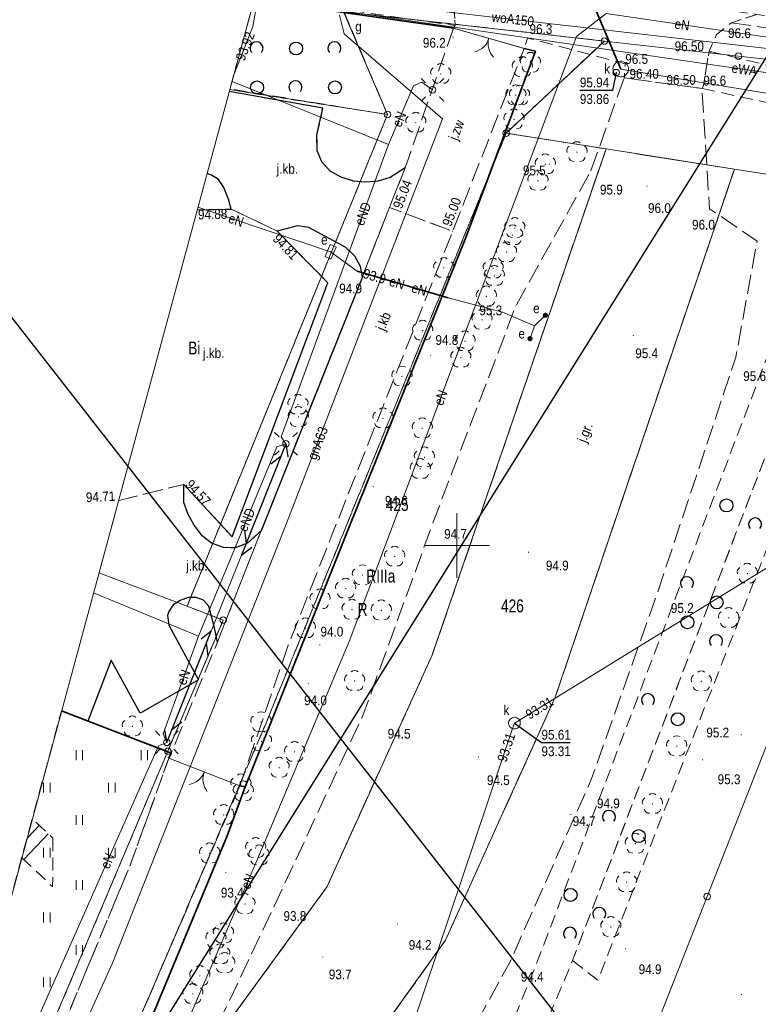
# Model space of a CAD drawing. Header units: metres. Extents: x 6539540 to 6543249, y 5894370 to 5895874.
# Tile 55 of 91: x 6542231 to 6542288, y 5894620 to 5894696. Entities that reach past the tile are written whole.
import ezdxf
from ezdxf.enums import TextEntityAlignment as Align

# ---------------------------------------------------------------- set-up
doc = ezdxf.new("R2010")
doc.units = ezdxf.units.M
for name, pattern in [('1.0_0.5', [1.5, 1, -0.5]), ('1.5_0.5', [2, 1.5, -0.5]), ('219-500', [0]), ('egkk-500', [2, 1.5, -0.5]), ('egug-500', [1, 0.5, -0.5]), ('otob_500', [0]), ('sutp_500', [0])]:
    doc.linetypes.add(name, pattern=pattern)
for name, color, linetype in [('000 Inne (niezydentyfikowane)', 7, 'Continuous'), ('202-punkt graniczny', 7, 'Continuous'), ('203-punkt graniczny', 7, 'Continuous'), ('209-oznaczenie konturu klasyfikacyjnego', 7, 'Continuous'), ('210-oznaczenie konturu użytku gruntowego', 7, 'Continuous'), ('211-numer działki ewidencyjnej', 7, 'Continuous'), ('217-kontur klasyfikacyjny', 7, 'Continuous'), ('218-kontur użytku gruntowego', 7, 'Continuous'), ('219-działka ewidencyjna', 7, 'Continuous'), ('brama', 7, 'Continuous'), ('chodnik', 7, 'Continuous'), ('drzewo liściaste', 7, 'Continuous'), ('elektroenergetyczne urządzenie techniczne', 7, 'Continuous'), ('elektroenergetyczne urządzenie techniczne-Atr17', 7, 'Continuous'), ('jezdnia', 7, 'Continuous'), ('jezdnia-Atr17', 7, 'Continuous'), ('komora podziemna', 7, 'Continuous'), ('krawężnik', 7, 'Continuous'), ('latarnia', 7, 'Continuous'), ('obudowa ochronna przewodu', 7, 'Continuous'), ('ogrodzenie trwałe', 7, 'Continuous'), ('pikieta naturalna', 7, 'Continuous'), ('pikieta naturalna-Atr2', 7, 'Continuous'), ('pikieta sztuczna', 7, 'Continuous'), ('pikieta sztuczna-Atr2', 7, 'Continuous'), ('przewód elektroenergetyczny podziemny', 7, 'Continuous'), ('przewód elektroenergetyczny podziemny-Atr1', 7, 'Continuous'), ('przewód gazowy', 7, 'Continuous'), ('przewód gazowy-Atr1', 7, 'Continuous'), ('przewód kanalizacyjny', 7, 'Continuous'), ('przewód telekomunikacyjny napowietrzny', 7, 'Continuous'), ('przewód wodociągowy', 7, 'Continuous'), ('przewód wodociągowy-Atr1', 7, 'Continuous'), ('Ramki i opis wydruku', 7, 'Continuous'), ('rzędna', 7, 'Continuous'), ('rzędna-Atr2', 7, 'Continuous'), ('rzędna-Atr3', 7, 'Continuous'), ('skarpa nieumocniona', 7, 'Continuous'), ('studnia kanalizacyjna', 7, 'Continuous'), ('studnia kanalizacyjna-Atr17', 7, 'Continuous'), ('szafa elektroenergetyczna lub kontener', 7, 'Continuous'), ('szafa elektroenergetyczna lub kontener-Atr17', 7, 'Continuous'), ('szafa gazowa lub kontener-Atr17', 7, 'Continuous'), ('trawnik', 7, 'Continuous'), ('Wstawianie ramki sekcyjnej z opisem', 7, 'Continuous'), ('właz do komory lub kanału - okrągły', 7, 'Continuous'), ('właz do komory lub kanału - okrągły-Atr17', 7, 'Continuous'), ('zadrzewienie  zakrzewienie', 7, 'Continuous')]:
    doc.layers.add(name, color=color, linetype=linetype)
doc.layers.add('_dr opis', color=7, linetype='Continuous', lineweight=25)
doc.linetypes.add('902-500', pattern='A,3.75,0,[1,ksztalty.shx,S=0.5,R=0,X=0,Y=0],3.75', length=7.5)

# ---------------------------------------------------------------- blocks, each defined once
blk = doc.blocks.new('203')
at = {"linetype": 'Continuous', "lineweight": 0}
h = blk.add_hatch(color=0, dxfattribs=at)
edge = h.paths.add_edge_path()
edge.add_arc((0, 0), 0.045, 0, 360)
blk = doc.blocks.new('202')
at = {"color": 0, "linetype": 'Continuous', "lineweight": 0}
blk.add_circle((0, 0), 0.25, dxfattribs=at)
blk = doc.blocks.new('US22')
at = {"color": 0, "linetype": 'Continuous', "lineweight": 13}
blk.add_circle((0, 0), 0.25, dxfattribs=at)
blk = doc.blocks.new('SUTP')
at = {"color": 0, "linetype": 'Continuous'}
for p, q in [((0, 0), (0.866, 0.5)), ((0, 0), (9.232, 0)), ((1.866, -0.5), (1, 0)), ((7.366, -0.5), (8.232, 0)), ((9.232, 0), (8.366, 0.5))]:
    blk.add_line(p, q, dxfattribs=at)
blk = doc.blocks.new('PW01')
at = {"linetype": 'Continuous', "lineweight": 13}
h = blk.add_hatch(color=0, dxfattribs=at)
edge = h.paths.add_edge_path()
edge.add_arc((0, 0), 0.045, 0, 360)
blk = doc.blocks.new('SM01')
at = {"color": 0, "linetype": 'Continuous', "lineweight": 13}
for p, q in [((-0.53, 0.531), (-0.883, 0.884)), ((0.531, 0.531), (0.884, 0.884)), ((-0.53, -0.53), (-0.883, -0.883)), ((0.531, -0.53), (0.884, -0.883))]:
    blk.add_line(p, q, dxfattribs=at)
blk.add_circle((0, 0), 0.25, dxfattribs=at)
blk = doc.blocks.new('US18')
at = {"color": 0, "linetype": 'Continuous', "lineweight": 13}
for p, q in [((-0.5, -0.25), (-0.5, 0.25)), ((-0.5, 0.25), (0.5, 0.25)), ((0.5, -0.25), (0.5, 0.25)), ((-0.5, -0.25), (0.5, -0.25))]:
    blk.add_line(p, q, dxfattribs=at)
blk = doc.blocks.new('US25')
at = {"linetype": 'Continuous', "lineweight": 0}
h = blk.add_hatch(color=0, dxfattribs=at)
edge = h.paths.add_edge_path()
edge.add_arc((0, 0), 0.2, 0, 360)
blk = doc.blocks.new('OK02')
at = {"color": 0, "linetype": 'Continuous', "lineweight": 0}
for centre, start, end in [((-1.5, 0), 0, 60), ((1.5, 0), 120, 180)]:
    blk.add_arc(centre, 1.5, start, end, dxfattribs=at)
blk = doc.blocks.new('OTZK1')
at = {"color": 0, "linetype": 'Continuous'}
blk.add_circle((0, 0), 0.5, dxfattribs=at)
blk = doc.blocks.new('OTZK2')
at = {"color": 0, "linetype": 'Continuous'}
blk.add_arc((0, 0), 0.5, 318.85, 221.162, dxfattribs=at)
blk = doc.blocks.new('OP021')
at = {"linetype": 'Continuous', "lineweight": 13}
h = blk.add_hatch(color=0, dxfattribs=at)
edge = h.paths.add_edge_path()
edge.add_arc((0, 0), 0.05, 0, 360)
at = {"color": 0, "linetype": 'Continuous', "lineweight": 13}
for centre, start, end in [((0, 0.4), 49.272, 130.728), ((-0.38, 0.124), 121.308, 202.548), ((0.38, 0.124), 337.452, 58.692), ((-0.235, -0.324), 193.221, 274.871), ((0.235, -0.324), 265.129, 346.779)]:
    blk.add_arc(centre, 0.4, start, end, dxfattribs=at)
blk = doc.blocks.new('TU04')
at = {"color": 0, "linetype": 'Continuous', "lineweight": 13}
for p, q in [((0, 0), (0, 0.75)), ((0.5, 0), (0.5, 0.75))]:
    blk.add_line(p, q, dxfattribs=at)
blk = doc.blocks.new('NOWA MAPA')
at = {"layer": '000 Inne (niezydentyfikowane)', "color": 7, "linetype": 'Continuous', "lineweight": 13}
for p, q in [((95.69, 168.41), (94.75, 167.41)), ((96.37, 167.76), (94.49, 165.78))]:
    blk.add_line(p, q, dxfattribs=at)
at = {"layer": '217-kontur klasyfikacyjny', "color": 3, "linetype": 'egkk-500', "lineweight": 18, "flags": 128}
for points in [[(131.62, 221.72), (113.14, 176.29)], [(139.31, 220.5), (131.62, 221.72)], [(125.91, 181.47), (139.31, 220.5)], [(149.19, 218.94), (135.4, 178.28)], [(167.96, 215.98), (149.19, 218.94)], [(121.97, 172.82), (125.91, 181.47)], [(135.4, 178.28), (131.27, 169.15)], [(113.14, 176.29), (101.43, 148.9)], [(117.84, 163.69), (121.97, 172.82)], [(131.27, 169.15), (126.96, 159.57)], [(103.07, 143.4), (117.84, 163.69)], [(126.96, 159.57), (111, 137.3)]]:
    blk.add_lwpolyline(points, dxfattribs=at)
at = {"layer": '218-kontur użytku gruntowego', "color": 3, "linetype": 'egug-500', "lineweight": 18, "flags": 128}
for points in [[(122.49, 223.15), (119.11, 231.07)], [(139.18, 228.81), (119.11, 231.07)], [(119.11, 231.07), (122.49, 223.15)], [(119.11, 231.07), (139.18, 228.81)], [(131.62, 221.72), (139.18, 228.81)], [(139.18, 228.81), (131.62, 221.72)], [(110.347, 225.068), (122.49, 223.15)], [(122.49, 223.15), (110.347, 225.068)], [(107.06, 185.29), (122.49, 223.15)], [(122.49, 223.15), (107.06, 185.29)], [(113.14, 176.29), (131.62, 221.72)], [(131.62, 221.72), (113.14, 176.29)], [(139.31, 220.5), (131.62, 221.72)], [(131.62, 221.72), (139.31, 220.5)], [(139.31, 220.5), (125.91, 181.47)], [(125.91, 181.47), (139.31, 220.5)], [(149.19, 218.94), (139.31, 220.5)], [(139.31, 220.5), (149.19, 218.94)], [(135.4, 178.28), (149.19, 218.94)], [(149.19, 218.94), (135.4, 178.28)], [(167.96, 215.98), (149.19, 218.94)], [(149.19, 218.94), (167.96, 215.98)], [(109.84, 184.22), (107.06, 185.29)], [(107.06, 185.29), (109.84, 184.22)], [(105.57, 174.11), (109.84, 184.22)], [(109.84, 184.22), (105.57, 174.11)], [(125.91, 181.47), (121.97, 172.82)], [(121.97, 172.82), (125.91, 181.47)], [(131.27, 169.15), (135.4, 178.28)], [(135.4, 178.28), (131.27, 169.15)], [(97.39, 177.22), (105.57, 174.11)], [(105.57, 174.11), (97.39, 177.22)], [(101.43, 148.9), (113.14, 176.29)], [(113.14, 176.29), (101.43, 148.9)], [(95.99, 151.42), (105.57, 174.11)], [(105.57, 174.11), (95.99, 151.42)], [(121.97, 172.82), (117.84, 163.69)], [(117.84, 163.69), (121.97, 172.82)], [(126.96, 159.57), (131.27, 169.15)], [(131.27, 169.15), (126.96, 159.57)], [(117.84, 163.69), (103.07, 143.4)], [(103.07, 143.4), (117.84, 163.69)], [(111, 137.3), (126.96, 159.57)], [(126.96, 159.57), (111, 137.3)]]:
    blk.add_lwpolyline(points, dxfattribs=at)
at = {"layer": '219-działka ewidencyjna', "color": 7, "linetype": '219-500', "lineweight": 18, "flags": 128}
for points in [[(139.18, 228.81), (119.11, 231.07)], [(122.49, 223.15), (119.11, 231.07)], [(139.18, 228.81), (131.62, 221.72)], [(149.51, 227.65), (139.18, 228.81)], [(171.59, 225.2), (149.51, 227.65)], [(122.49, 223.15), (110.347, 225.068)], [(122.49, 223.15), (107.06, 185.29)], [(131.62, 221.72), (139.31, 220.5)], [(125.91, 181.47), (139.31, 220.5)], [(139.31, 220.5), (149.19, 218.94)], [(135.4, 178.28), (149.19, 218.94)], [(167.96, 215.98), (149.19, 218.94)], [(167.96, 215.98), (147.09, 162.93)], [(107.06, 185.29), (100.274, 187.867)], [(109.84, 184.22), (107.06, 185.29)], [(109.84, 184.22), (105.57, 174.11)], [(121.97, 172.82), (125.91, 181.47)], [(131.27, 169.15), (135.4, 178.28)], [(97.39, 177.22), (105.57, 174.11)], [(95.99, 151.42), (105.57, 174.11)], [(117.84, 163.69), (121.97, 172.82)], [(126.96, 159.57), (131.27, 169.15)], [(103.07, 143.4), (117.84, 163.69)], [(147.09, 162.93), (113.93, 78.64)], [(111, 137.3), (126.96, 159.57)]]:
    blk.add_lwpolyline(points, dxfattribs=at)
at = {"layer": 'brama', "color": 7, "linetype": 'otob_500', "lineweight": 18, "flags": 128}
for points in [[(133.02, 228.24), (127.56, 229.8)], [(111.12, 171.44), (105.65, 173.57)]]:
    blk.add_lwpolyline(points, dxfattribs=at)
at = {"layer": 'chodnik', "color": 7, "linetype": '1.0_0.5', "lineweight": 18, "flags": 128}
for points in [[(112.287, 232.231), (127.7, 230), (127.58, 231.56), (127.08, 232.78), (112.979, 234.785)], [(183.572, 221.458), (160.93, 224.74), (147.25, 228.03), (146.8, 225.39), (146.7, 225.15)], [(146.7, 225.15), (160.34, 222.23), (182.682, 218.94)]]:
    blk.add_lwpolyline(points, dxfattribs=at)
blk.add_lwpolyline([(127.56, 229.8), (133.02, 228.24), (133.27, 229.04), (140.79, 227.05), (140.7, 225.98), (146.7, 225.15), (146.8, 225.39), (147.25, 228.03), (147.82, 229.31), (148.96, 230.21), (150.91, 230.86), (125.65, 234.64), (126.48, 233.67), (127.08, 232.78), (127.58, 231.56), (127.7, 230)], close=True, dxfattribs=at)
at = {"layer": 'jezdnia', "color": 7, "linetype": '1.5_0.5', "lineweight": 18, "flags": 128}
for points in [[(185.152, 225.928), (150.91, 230.86), (148.96, 230.21)], [(148.96, 230.21), (184.823, 224.996)], [(138.15, 218.83), (140.7, 225.98), (146.7, 225.15), (147.27, 215.89), (150.94, 213.41), (149.3, 204.47), (143.32, 186.47), (138.17, 171.93), (131.92, 157.91), (124.82, 144.95), (119.53, 136.35), (115.59, 138.03), (104.09, 123.92), (94.29, 110.09), (84.07, 94.69), (75.74, 79.97), (70.01, 67.39), (64.95, 50.4), (61.2, 36.22), (57.37, 21.6), (57.346, 21.608)], [(110.46, 215.87), (113.99, 214.18), (115.57, 214.59), (116.43, 214.45), (119.29, 212.92), (119.98, 212.25), (120.41, 211.45), (120.55, 210.66), (122.63, 215.99), (123.85, 219.04), (122.68, 218.29), (121.78, 218.03), (120.79, 217.94), (119.86, 218.03), (118.92, 218.32), (118.07, 218.8), (117.43, 219.52), (117.08, 220.36), (117.06, 221.59), (117.52, 223.64), (110.308, 224.922)], [(54.003, 22.734), (55.99, 32.28), (58.3, 53.23), (65.47, 68.93), (71.44, 82.53), (81.43, 96.3), (92.11, 111.83), (100.71, 125.62), (103.02, 136.82), (108.68, 151.46), (113.99, 162.67), (120.59, 176.86), (126.08, 191.97), (132.37, 208.41), (138.15, 218.83)], [(108.602, 218.621), (108.95, 218.49), (109.49, 218.14), (109.89, 217.54), (110.25, 216.64), (110.46, 215.87)], [(111.12, 171.44), (114.85, 182.28), (118.24, 190.84), (127.5, 214.16), (122.63, 215.99), (120.55, 210.66), (112.75, 191.09), (109.39, 182.51), (105.84, 173.98), (105.65, 173.57), (102.62, 165.19), (98.08, 154.29), (93.41, 144.63), (89.25, 136.57), (81.98, 124.24), (73.42, 113.05), (69.65, 109.02), (66.922, 106.837)], [(101.8, 193.42), (106.8, 194.67), (110.54, 190.63), (117.89, 210.2), (113.99, 214.18), (110.46, 215.87), (107.841, 215.814)], [(97.391, 177.223), (99.42, 176.43), (101.22, 181.12), (103.46, 177.05), (107.95, 179.62), (105.65, 183.82), (105.55, 184.56), (105.66, 184.88), (105.98, 185.38), (106.52, 185.73), (107.15, 185.95), (107.77, 185.96), (108.32, 185.75), (108.73, 185.28), (109.18, 183.63), (109.39, 182.51), (112.75, 191.09), (111.71, 190.15), (110.77, 189.78), (109.86, 189.8), (108.95, 190.14), (108.21, 190.71), (107.61, 191.52), (107.15, 192.35), (106.82, 193.27), (106.8, 194.67), (101.8, 193.42)], [(101.8, 193.42), (101.763, 193.365)], [(101.777, 193.419), (101.8, 193.42)], [(61.559, 97.291), (62.63, 96.75), (67.27, 100.72), (74.75, 107.09), (78.33, 111.19), (86.84, 122.41), (94.21, 135.08), (98.33, 142.77), (102.94, 152.46), (111.12, 171.44)]]:
    blk.add_lwpolyline(points, dxfattribs=at)
blk.add_lwpolyline([(127.56, 229.8), (123.85, 219.04), (122.63, 215.99), (127.5, 214.16), (133.02, 228.24)], close=True, dxfattribs=at)
at = {"layer": 'komora podziemna', "color": 34, "linetype": 'Continuous', "lineweight": 18, "flags": 128}
blk.add_lwpolyline([(141.04, 226.65), (141.03, 226.53), (140.99, 226.41), (140.92, 226.3), (140.83, 226.2), (140.73, 226.13), (140.62, 226.08), (140.49, 226.05), (140.37, 226.06), (140.24, 226.09), (140.13, 226.14), (140.03, 226.21), (139.94, 226.31), (139.89, 226.42), (139.85, 226.54), (139.84, 226.66), (139.85, 226.78), (139.89, 226.9), (139.95, 227.01), (140.04, 227.11), (140.15, 227.18), (140.26, 227.23), (140.39, 227.26), (140.51, 227.25), (140.64, 227.22), (140.75, 227.17), (140.84, 227.1), (140.93, 227), (140.99, 226.89), (141.03, 226.77)], close=True, dxfattribs=at)
at = {"layer": 'krawężnik', "color": 7, "linetype": 'Continuous', "lineweight": 25, "flags": 128}
for points in [[(123.85, 219.04), (122.68, 218.29), (121.78, 218.03), (120.79, 217.94), (119.86, 218.03), (118.92, 218.32), (118.07, 218.8), (117.43, 219.52), (117.08, 220.36), (117.06, 221.59), (117.52, 223.64), (110.308, 224.922)], [(110.46, 215.87), (110.25, 216.64), (109.89, 217.54), (109.49, 218.14), (108.95, 218.49), (108.602, 218.621)], [(107.841, 215.814), (110.46, 215.87)], [(120.55, 210.66), (120.41, 211.45), (119.98, 212.25), (119.29, 212.92), (116.43, 214.45), (115.57, 214.59), (113.99, 214.18), (117.89, 210.2)], [(120.55, 210.66), (112.75, 191.09), (111.71, 190.15), (110.77, 189.78), (109.86, 189.8), (108.95, 190.14), (108.21, 190.71), (107.61, 191.52), (107.15, 192.35), (106.82, 193.27), (106.8, 194.67), (110.54, 190.63), (117.89, 210.2)], [(101.8, 193.42), (101.763, 193.365)], [(101.8, 193.42), (101.777, 193.419)], [(109.39, 182.51), (109.18, 183.63), (108.73, 185.28), (108.32, 185.75), (107.77, 185.96), (107.15, 185.95), (106.52, 185.73), (105.98, 185.38), (105.66, 184.88), (105.55, 184.56), (105.65, 183.82), (107.95, 179.62), (103.46, 177.05), (101.22, 181.12), (99.42, 176.43), (97.391, 177.223)]]:
    blk.add_lwpolyline(points, dxfattribs=at)
at = {"layer": 'obudowa ochronna przewodu', "color": 7, "linetype": 'Continuous', "lineweight": 35, "flags": 128}
for points in [[(140.44, 226.65), (131.5, 247.86)], [(120.16, 211.09), (127.15, 209.03)]]:
    blk.add_lwpolyline(points, dxfattribs=at)
at = {"layer": 'ogrodzenie trwałe', "color": 7, "linetype": '902-500', "lineweight": 35, "flags": 128}
for points in [[(127.56, 229.8), (112.23, 232.021)], [(133.02, 228.24), (133.88, 228.02), (128.58, 213.82)], [(128.58, 213.82), (119.52, 191.33)], [(38.66, 44.15), (71.8, 99.01), (76.39, 106.48), (79.31, 110.82), (87.73, 122.07), (95.05, 134.38), (103.74, 152.16), (110.15, 167.59), (111.53, 171.37), (119.52, 191.33)], [(97.389, 177.216), (105.84, 173.98), (105.65, 173.57)], [(111.12, 171.44), (111.53, 171.37)]]:
    blk.add_lwpolyline(points, dxfattribs=at)
at = {"layer": 'przewód elektroenergetyczny podziemny', "color": 1, "linetype": 'Continuous', "lineweight": 18, "flags": 128}
for points in [[(128.83, 229.69), (112.265, 232.15)], [(56.449, 88.194), (59.62, 86.14), (65.83, 85.61), (67.03, 86.23), (98.24, 132.68), (112.6, 166.1), (119.53, 182.56), (137.03, 229.16), (139.32, 230.92), (184.571, 224.282)], [(183.744, 221.944), (167.43, 224.08), (128.83, 229.69)], [(122.56, 220.85), (110.52, 225.704)], [(125.95, 225.05), (125.12, 225.65), (124.48, 225.36), (122.56, 220.85)], [(122.56, 220.85), (114.29, 198.34), (114.67, 197.79)], [(107.896, 216.016), (118.11, 212.57)], [(134.64, 207.69), (133.81, 206.88), (131.33, 207.94), (127.15, 209.03), (120.16, 211.09), (118.11, 212.57)], [(118.11, 212.57), (120.16, 211.09), (127.15, 209.03), (131.33, 207.94), (133.81, 206.88), (133.46, 205.89)], [(114.67, 197.79), (113.96, 197.57), (107.94, 182.98)], [(99.852, 186.311), (107.94, 182.98)], [(107.94, 182.98), (105.21, 175.46), (105.5, 174.8)], [(94.65, 151.46), (104.86, 174.53), (105.5, 174.8)]]:
    blk.add_lwpolyline(points, dxfattribs=at)
at = {"layer": 'przewód gazowy', "color": 40, "linetype": 'Continuous', "lineweight": 18, "flags": 128}
blk.add_lwpolyline([(64.617, 102.735), (65.8, 103.64), (75.58, 113.63), (81.94, 122.1), (88.93, 132.99), (94.69, 143.2), (101.29, 157.74), (114.75, 191.72), (126.73, 222.81), (119.15, 229.36), (118.8, 230.79)], dxfattribs=at)
at = {"layer": 'przewód kanalizacyjny', "color": 34, "linetype": 'Continuous', "lineweight": 18, "flags": 128}
for points in [[(117.101, 250.008), (131.5, 247.86), (140.44, 226.65), (182.928, 219.634)], [(66.185, 18.63), (66.82, 19.67), (67.05, 20.05), (67.27, 20.43), (96.98, 71.65), (97.2, 72.03), (97.34, 72.45), (132.11, 175.86), (132.26, 176.28), (132.65, 176.51), (177.437, 204.1)]]:
    blk.add_lwpolyline(points, dxfattribs=at)
at = {"layer": 'przewód telekomunikacyjny napowietrzny', "color": 30, "linetype": 'sutp_500', "lineweight": 18, "flags": 128}
blk.add_lwpolyline([(105.5, 174.8), (114.67, 197.79)], dxfattribs=at)
at = {"layer": 'przewód wodociągowy', "color": 5, "linetype": 'Continuous', "lineweight": 18, "flags": 128}
for points in [[(110.619, 226.071), (112.12, 229.92), (112.6, 232.74)], [(112.434, 232.775), (112.6, 232.74), (171.52, 225.98), (184.532, 224.172)]]:
    blk.add_lwpolyline(points, dxfattribs=at)
at = {"layer": 'Ramki i opis wydruku', "color": 7, "linetype": 'Continuous', "lineweight": 13, "flags": 128}
blk.add_lwpolyline([(187.14, 260.86), (190.14, 240.04), (107.02, 4.87), (25.14, 32.46), (88.95, 146.05), (120.6, 262.93)], close=True, dxfattribs=at)
at = {"layer": 'rzędna-Atr2', "color": 7, "flags": 128}
for points in [[(140.09, 226.38), (139.8, 225.01), (137.295, 225.01)], [(132.26, 176.28), (134.34, 174.78), (136.553, 174.78)]]:
    blk.add_lwpolyline(points, dxfattribs=at)
at = {"layer": 'skarpa nieumocniona', "color": 7, "linetype": '1.0_0.5', "lineweight": 18, "flags": 128}
blk.add_lwpolyline([(96.73, 167.42), (96.71, 163.68), (94.33, 165.93), (95.14, 168.92)], close=True, dxfattribs=at)
blk.add_lwpolyline([(96.73, 167.42), (96.71, 163.68), (94.33, 165.93), (95.14, 168.92)], close=True, dxfattribs=at)
at = {"layer": 'studnia kanalizacyjna', "color": 34, "linetype": 'Continuous', "lineweight": 18, "flags": 128}
blk.add_lwpolyline([(132.52, 175.92), (132.44, 175.87), (132.35, 175.84), (132.26, 175.83), (132.17, 175.84), (132.08, 175.87), (132, 175.92), (131.93, 175.98), (131.87, 176.05), (131.83, 176.14), (131.81, 176.23), (131.81, 176.33), (131.83, 176.42), (131.87, 176.5), (131.93, 176.58), (132, 176.64), (132.08, 176.69), (132.17, 176.72), (132.26, 176.73), (132.35, 176.72), (132.44, 176.69), (132.52, 176.64), (132.59, 176.58), (132.65, 176.51), (132.69, 176.42), (132.71, 176.33), (132.71, 176.23), (132.69, 176.14), (132.65, 176.06), (132.59, 175.98)], close=True, dxfattribs=at)
at = {"layer": 'trawnik', "color": 7, "linetype": '1.0_0.5', "lineweight": 18, "flags": 128}
blk.add_lwpolyline([(99.42, 176.43), (105.84, 173.98), (105.65, 173.57), (102.62, 165.19), (98.08, 154.29), (93.41, 144.63), (89.25, 136.57), (81.98, 124.24), (73.42, 113.05), (69.65, 109.02), (66.92, 106.84), (71.74, 115.42), (74.55, 118.83), (77.1, 124.96), (88.95, 146.05), (97.39, 177.22)], close=True, dxfattribs=at)
at = {"layer": 'Wstawianie ramki sekcyjnej z opisem', "color": 7, "linetype": 'Continuous', "lineweight": 13, "flags": 128}
for points in [[(127.83, 187.46), (127.83, 192.46)], [(125.33, 189.96), (130.33, 189.96)]]:
    blk.add_lwpolyline(points, dxfattribs=at)
at = {"layer": 'zadrzewienie  zakrzewienie', "color": 7, "linetype": '1.0_0.5', "lineweight": 18, "flags": 128}
for points in [[(119.15, 231.02), (122.49, 223.15), (110.36, 225.12), (112.23, 232.02)], [(161.12, 221.8), (136.74, 158.01), (124.54, 128.96), (80.05, 13.96), (77.49, 14.82), (122.57, 129.76), (134.12, 158.17), (158.49, 222.34)], [(136.74, 158.01), (138.68, 156.49), (164.06, 221.31), (161.12, 221.8)]]:
    blk.add_lwpolyline(points, close=True, dxfattribs=at)
at = {"layer": '202-punkt graniczny', "color": 7, "linetype": 'Continuous', "lineweight": 18}
for p in [(139.18, 228.81), (149.51, 227.65), (122.49, 223.15), (131.62, 221.72), (109.84, 184.22), (105.57, 174.11), (147.09, 162.93)]:
    blk.add_blockref('202', p, dxfattribs=at)
at = {"layer": '203-punkt graniczny', "color": 7, "linetype": 'Continuous', "lineweight": 18}
for p in [(139.31, 220.5), (149.19, 218.94), (107.06, 185.29), (125.91, 181.47), (135.4, 178.28), (121.97, 172.82), (131.27, 169.15), (117.84, 163.69), (126.96, 159.57)]:
    blk.add_blockref('203', p, dxfattribs=at)
at = {"layer": 'brama', "color": 7, "linetype": 'Continuous', "lineweight": 18}
for p, rotation in [((130.29, 229.02), 164.055), ((108.385, 172.505), 158.724)]:
    blk.add_blockref('OK02', p, dxfattribs=dict(at, rotation=rotation))
at = {"layer": 'drzewo liściaste', "color": 94, "linetype": 'Continuous', "lineweight": 18}
for p in [(132.87, 226.81), (133.49, 227.14), (126.59, 226.28), (132.37, 224.63), (132.65, 224.62), (124.67, 222.53), (132.22, 222.78), (137.07, 220.26), (134.64, 219.32), (134.07, 218.05), (132.12, 213.86), (132.29, 214.41), (131.65, 212.55), (126.82, 211.34), (130.62, 211.29), (130.71, 210.72), (130.1, 209.15), (129.77, 207.35), (125.19, 206.51), (128.46, 205.69), (128.13, 204.43), (123.6, 202.98), (115.59, 200.82), (115.63, 199.86), (122.14, 199.76), (125.16, 198.98), (125.33, 196.75), (125.01, 195.86), (123.04, 189.11), (120.56, 187.68), (150.19, 187.8), (119.27, 186.65), (117.3, 185.82), (119.76, 185.02), (122.01, 184.97), (148.75, 184.39), (116.17, 183.59), (119.96, 179.53), (146.64, 179.5), (102.85, 176.03), (112.75, 176.36), (112.79, 174.87), (144.75, 174.51), (115.34, 174.07), (114.15, 172.85), (111.2, 171.57), (111.39, 171.03), (142.88, 170.06), (109.88, 169.21), (141.57, 167), (108.8, 166.25), (112.34, 166.66), (112.6, 166.1), (140.89, 164.03), (111.51, 162.35), (109.86, 160.09), (139.68, 160.58), (109.28, 159.68), (109.58, 158.48), (109.95, 157.81), (108.04, 156.81), (107.5, 155.43)]:
    blk.add_blockref('OP021', p, dxfattribs=at)
at = {"layer": 'elektroenergetyczne urządzenie techniczne', "color": 1, "linetype": 'Continuous', "lineweight": 18}
for p, rotation in [((134.64, 207.69), 330.861), ((133.46, 205.89), 318.784)]:
    blk.add_blockref('US25', p, dxfattribs=dict(at, rotation=rotation))
at = {"layer": 'latarnia', "color": 7, "linetype": 'Continuous', "lineweight": 18}
for p in [(125.95, 225.05), (114.67, 197.79), (105.5, 174.8)]:
    blk.add_blockref('SM01', p, dxfattribs=at)
at = {"layer": 'pikieta naturalna', "color": 7, "linetype": 'Continuous', "lineweight": 13}
for p in [(148.96, 230.21), (127.53, 229.12), (133.27, 229.04), (140.79, 227.05), (146.8, 225.39), (134.95, 219.33), (138.15, 218.83), (142.46, 217.64), (147.27, 215.89), (150.94, 213.41), (120.16, 211.09), (132.37, 208.41), (141.41, 206.14), (125.81, 204.62), (149.3, 204.47), (121.39, 194.49), (126.08, 191.97), (133.34, 189.44), (143.32, 186.47), (117.28, 182.31), (116.39, 179.31), (120.59, 176.86), (149.72, 175.38), (129.49, 173.66), (146.73, 173.45), (138.17, 171.93), (136.6, 169.24), (110.04, 164.79), (113.99, 162.67), (123.26, 160.81), (140.81, 158.9), (117.5, 158.27), (131.92, 157.91), (149.73, 155.39)]:
    blk.add_blockref('PW01', p, dxfattribs=at)
at = {"layer": 'pikieta sztuczna', "color": 7, "linetype": 'Continuous', "lineweight": 13}
for p in [(147.33, 227.92), (140.75, 226.05), (146.71, 225.18), (110.46, 215.87), (122.63, 215.99), (113.99, 214.18), (127.5, 214.16), (132.37, 208.41), (106.8, 194.67), (101.8, 193.42)]:
    blk.add_blockref('PW01', p, dxfattribs=at)
at = {"layer": 'przewód telekomunikacyjny napowietrzny', "color": 30, "linetype": 'Continuous', "lineweight": 18}
for p, rotation in [((114.67, 197.79), 248.254), ((105.5, 174.8), 68.25399999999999)]:
    blk.add_blockref('SUTP', p, dxfattribs=dict(at, rotation=rotation))
at = {"layer": 'rzędna', "color": 5, "linetype": 'Continuous', "lineweight": 18}
blk.add_blockref('PW01', (112.12, 229.92), dxfattribs=at)
at = {"layer": 'rzędna', "color": 34, "linetype": 'Continuous', "lineweight": 18}
for p in [(140.09, 226.38), (132.26, 176.28)]:
    blk.add_blockref('PW01', p, dxfattribs=at)
at = {"layer": 'rzędna', "color": 1, "linetype": 'Continuous', "lineweight": 18}
blk.add_blockref('PW01', (120.16, 211.09), dxfattribs=at)
at = {"layer": 'rzędna', "color": 34, "linetype": 'Continuous', "lineweight": 18}
for p, rotation in [((132.65, 176.51), 32.625), ((132.11, 175.86), 72.209)]:
    blk.add_blockref('PW01', p, dxfattribs=dict(at, rotation=rotation))
at = {"layer": 'szafa elektroenergetyczna lub kontener', "color": 1, "linetype": 'Continuous', "lineweight": 18, "rotation": 66.271}
blk.add_blockref('US18', (118.11, 212.57), dxfattribs=at)
at = {"layer": 'trawnik', "color": 7, "linetype": 'Continuous', "lineweight": 18}
for p in [(98.519, 173.439), (103.519, 173.439), (96.019, 170.939), (101.019, 170.939), (98.519, 168.439), (96.019, 165.939), (101.019, 165.939), (98.519, 163.439), (96.019, 160.939), (98.519, 158.439), (96.019, 155.939)]:
    blk.add_blockref('TU04', p, dxfattribs=at)
at = {"layer": 'właz do komory lub kanału - okrągły', "color": 7, "linetype": 'Continuous', "lineweight": 18}
blk.add_blockref('US22', (140.09, 226.38), dxfattribs=at)
at = {"layer": 'zadrzewienie  zakrzewienie', "color": 7, "linetype": 'Continuous', "lineweight": 18}
for name, p in [('OTZK2', (112.404, 228.247)), ('OTZK1', (115.446, 228.236)), ('OTZK2', (118.404, 228.247)), ('OTZK1', (112.446, 225.236)), ('OTZK2', (115.404, 225.247)), ('OTZK1', (118.446, 225.236)), ('OTZK1', (148.576, 193.046)), ('OTZK2', (150.784, 191.587)), ('OTZK2', (145.534, 187.057)), ('OTZK1', (147.826, 185.576)), ('OTZK1', (145.576, 184.046)), ('OTZK2', (147.784, 182.587)), ('OTZK2', (142.534, 178.057)), ('OTZK1', (144.826, 176.576)), ('OTZK2', (139.534, 169.057)), ('OTZK1', (141.826, 167.576)), ('OTZK1', (136.576, 163.046)), ('OTZK2', (138.784, 161.587)), ('OTZK2', (136.534, 160.057))]:
    blk.add_blockref(name, p, dxfattribs=at)
at = {"layer": '209-oznaczenie konturu klasyfikacyjnego', "color": 3, "linetype": 'Continuous', "lineweight": 18, "width": 0.79}
blk.add_text('RIIIa', height=1, dxfattribs=at).set_placement((120.86, 187.11))
at = {"layer": '210-oznaczenie konturu użytku gruntowego', "color": 3, "linetype": 'Continuous', "lineweight": 18, "width": 0.79}
for s, p in [('Bi', (107.14, 204.67)), ('R', (120.19, 184.54))]:
    blk.add_text(s, height=1, dxfattribs=at).set_placement(p)
at = {"layer": '211-numer działki ewidencyjnej', "color": 7, "linetype": 'Continuous', "lineweight": 18, "width": 0.79}
for s, p in [('425', (122.35, 192.62)), ('426', (131.22, 184.81))]:
    blk.add_text(s, height=1, dxfattribs=at).set_placement(p)
at = {"layer": 'elektroenergetyczne urządzenie techniczne-Atr17', "color": 1, "width": 0.9}
for p in [(133.7, 207.85), (132.57, 205.9)]:
    blk.add_text('e', height=0.75, dxfattribs=at).set_placement(p)
at = {"layer": 'jezdnia-Atr17', "color": 7, "width": 0.9}
for s, rotation, p in [('j.zw', 68.593, (127.86, 221.1)), ('j.kb', 68.269, (122.26, 206.44)), ('j.kb', 68.269, (122.26, 206.44)), ('j.gr.', 69.063, (137.77, 197.83)), ('j.gr.', 69.063, (137.77, 197.83))]:
    blk.add_text(s, height=0.75, rotation=rotation, dxfattribs=at).set_placement(p)
for p in [(113.95, 218.59), (113.95, 218.59), (108.28, 204.41), (108.28, 204.41), (106.99, 188.03), (106.99, 188.03)]:
    blk.add_text('j.kb.', height=0.75, dxfattribs=at).set_placement(p)
at = {"layer": 'pikieta naturalna-Atr2', "color": 7, "width": 0.9}
for s, p in [('96.3', (133.42, 229.36)), ('96.2', (125.21, 228.3)), ('96.5', (140.79, 227.05)), ('96.6', (146.8, 225.39)), ('95.5', (132.91, 218.47)), ('95.9', (138.84, 216.99)), ('96.0', (142.54, 215.57)), ('96.0', (145.93, 214.29)), ('94.9', (118.77, 209.38)), ('95.3', (129.56, 207.69)), ('94.8', (126.18, 205.41)), ('95.4', (141.56, 204.39)), ('95.6', (149.87, 202.63)), ('94.6', (122.29, 193.03)), ('94.7', (126.85, 190.48)), ('94.9', (134.68, 188.04)), ('95.2', (144.3, 184.77)), ('94.0', (117.33, 182.95)), ('94.0', (116.07, 177.66)), ('95.2', (147.03, 175.18)), ('94.5', (122.5, 175.09)), ('94.5', (130.14, 171.51)), ('95.3', (147.9, 171.58)), ('94.9', (138.61, 169.72)), ('93.4', (109.66, 162.85)), ('93.8', (114.48, 161.05)), ('94.2', (124.12, 158.83)), ('93.7', (117.97, 156.55)), ('94.4', (132.75, 156.37)), ('94.9', (141.82, 156.95))]:
    blk.add_text(s, height=0.75, dxfattribs=at).set_placement(p)
for s, p in [('96.6', (148.7, 229.79)), ('94.7', (136.74, 169.11))]:
    blk.add_text(s, height=0.75, dxfattribs=at).set_placement(p, align=Align.TOP_LEFT)
at = {"layer": 'pikieta sztuczna-Atr2', "color": 7, "width": 0.9}
for s, p in [('96.50', (144.59, 228.03)), ('96.40', (141.12, 225.91)), ('96.50', (143.96, 225.44))]:
    blk.add_text(s, height=0.75, dxfattribs=at).set_placement(p)
for s, rotation, p in [('95.04', 68.506, (123.57, 215.83)), ('95.00', 68.593, (127.37, 214.47)), ('94.57', 312.791, (106.87, 194.6)), ('94.71', 2.904, (99.29, 193.29))]:
    blk.add_text(s, height=0.75, rotation=rotation, dxfattribs=at).set_placement(p)
for s, rotation, p in [('94.88', 1.225, (107.89, 215.82)), ('94.81', 314.418, (114.13, 214.04))]:
    blk.add_text(s, height=0.75, rotation=rotation, dxfattribs=at).set_placement(p, align=Align.TOP_LEFT)
at = {"layer": 'przewód elektroenergetyczny podziemny-Atr1', "color": 1, "width": 0.9}
for s, rotation, p in [('eN', -8.345, (144.6, 230.15)), ('eWA', 351.73, (148.99, 226.76)), ('eN', 66.939, (123.16, 222.26)), ('eND', 69.827, (120.28, 214.66)), ('eN', 341.359, (110.29, 215.21)), ('eN', -16.42, (122.67, 210.35)), ('eN', 343.579, (124.38, 209.85)), ('eN', 69.417, (126.38, 200.8)), ('eND', 67.578, (111.29, 191.11)), ('eN', 70.047, (106.59, 179.27)), ('eN', 66.127, (100.7, 165.14)), ('eN', 66.748, (111.51, 163.56))]:
    blk.add_text(s, height=0.75, rotation=rotation, dxfattribs=at).set_placement(p, align=Align.MIDDLE_LEFT)
at = {"layer": 'przewód gazowy-Atr1', "color": 40, "width": 0.9}
blk.add_text('gnA63', height=0.75, rotation=68.927, dxfattribs=at).set_placement((116.64, 196.63), align=Align.MIDDLE_LEFT)
at = {"layer": 'przewód wodociągowy-Atr1', "color": 5, "width": 0.9}
blk.add_text('woA150', height=0.75, rotation=353.455, dxfattribs=at).set_placement((130.52, 230.68), align=Align.MIDDLE_LEFT)
at = {"layer": 'rzędna-Atr2', "color": 5, "width": 0.9}
blk.add_text('93.92', height=0.75, rotation=68.694, dxfattribs=at).set_placement((111.12, 227.36), align=Align.MIDDLE_LEFT)
at = {"layer": 'rzędna-Atr2', "color": 34, "width": 0.9}
for s, p in [('95.94', (137.295, 225.018)), ('95.61', (134.34, 174.788))]:
    blk.add_text(s, height=0.75, dxfattribs=at).set_placement(p, align=Align.BOTTOM_LEFT)
at = {"layer": 'rzędna-Atr2', "color": 1, "width": 0.9}
blk.add_text('93.9', height=0.75, rotation=343.579, dxfattribs=at).set_placement((120.65, 210.94), align=Align.MIDDLE_LEFT)
at = {"layer": 'rzędna-Atr2', "color": 34, "width": 0.9}
for rotation, p in [(31.628, (133.22, 176.86)), (71.565, (131.27, 173.34))]:
    blk.add_text('93.31', height=0.75, rotation=rotation, dxfattribs=at).set_placement(p, align=Align.MIDDLE_LEFT)
at = {"layer": 'rzędna-Atr3', "color": 34, "width": 0.9}
for s, p in [('93.86', (137.295, 223.742)), ('93.31', (134.34, 173.513))]:
    blk.add_text(s, height=0.75, dxfattribs=at).set_placement(p, align=Align.BOTTOM_LEFT)
at = {"layer": 'studnia kanalizacyjna-Atr17', "color": 34, "width": 0.9}
blk.add_text('k', height=0.75, dxfattribs=at).set_placement((131.41, 176.91))
at = {"layer": 'szafa elektroenergetyczna lub kontener-Atr17', "color": 1, "width": 0.9}
blk.add_text('e', height=0.75, dxfattribs=at).set_placement((117.37, 213.13))
at = {"layer": 'szafa gazowa lub kontener-Atr17', "color": 40, "width": 0.9}
blk.add_text('g', height=0.75, dxfattribs=at).set_placement((120, 229.56))
at = {"layer": 'właz do komory lub kanału - okrągły-Atr17', "color": 7, "width": 0.9}
blk.add_text('k', height=0.75, dxfattribs=at).set_placement((139.17, 226.3))

msp = doc.modelspace()

# ---------------------------------------------------------------- linework, layer by layer
at = {"layer": '_dr opis', "color": 1, "flags": 128}
for points in [[(6542098.955, 5894841.86), (6542467.236, 5894370.123)], [(6542091.553, 5894377.523), (6542371.002, 5894825.21)]]:
    msp.add_lwpolyline(points, dxfattribs=at)

# ---------------------------------------------------------------- block references
at = {"linetype": 'Continuous'}
msp.add_blockref('NOWA MAPA', (6542137.032, 5894465.735), dxfattribs=at)

doc.saveas('drawing.dxf')
